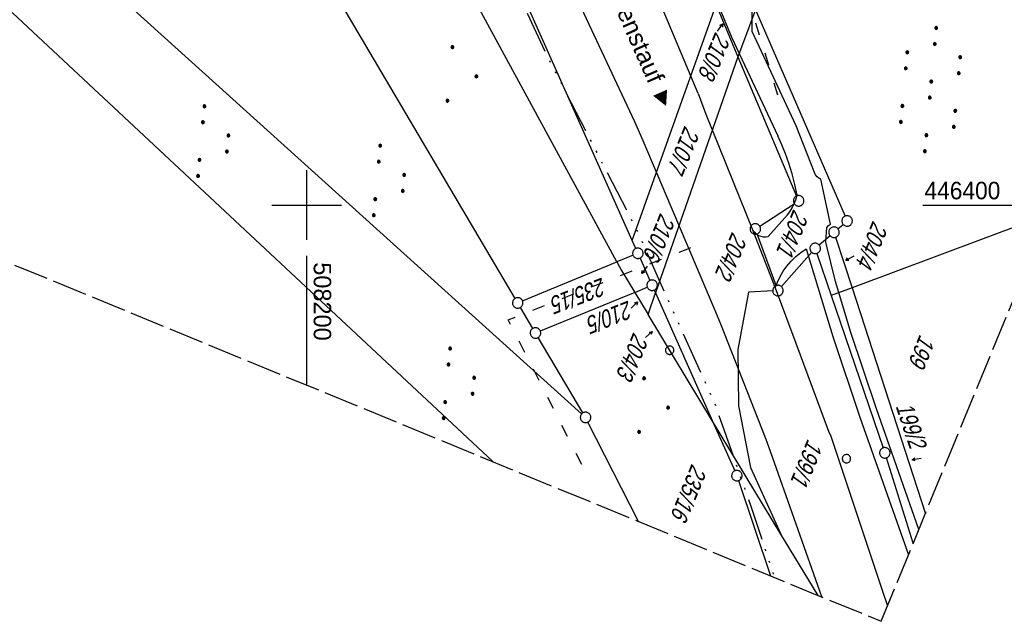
# Model space of a CAD drawing. Extents: x 507875 to 508634, y 446340 to 447363.
# Tile 18 of 71: x 508159 to 508300, y 446340 to 446427. Entities that reach past the tile are written whole.
import ezdxf

# ---------------------------------------------------------------- set-up
doc = ezdxf.new("R2010")
doc.units = 0
doc.header["$LTSCALE"] = 10
doc.header["$MEASUREMENT"] = 0
for name, pattern in [('ACAD_ISO03W100', [30, 12, -18]), ('ACAD_ISO14W100', [25.5, 12, -3, 0.5, -3, 0.5, -3, 0.5, -3]), ('LT00', [0]), ('LT14', [0.6, 0.5, -0.1])]:
    doc.linetypes.add(name, pattern=pattern)
doc.layers.get('0').update_dxf_attribs({"linetype": 'LT00'})
doc.layers.add('-BLATT_127-RAND', color=7, linetype='LT14', plot=False)
for name, color, linetype in [('DFK_FLUR_NR', 250, 'LT00'), ('DFK_FLURNR_PFEIL', 250, 'LT00'), ('DFK_GZPKT', 250, 'LT00'), ('DFK_KATASTER', 250, 'LT00'), ('DFK_NUTZUNG', 250, 'LT00'), ('DFK_TOPO-ANL', 252, 'LT00'), ('DFK_VERMPKT', 252, 'LT00'), ('ORTSRICHTUNG', 7, 'Continuous'), ('TELEKOM', 210, 'ACAD_ISO14W100'), ('V127_RASTER', 250, 'LT00'), ('WASSERLTG', 130, 'ACAD_ISO03W100')]:
    doc.layers.add(name, color=color, linetype=linetype)
doc.styles.add('Beschrift', font='ARIAL.TTF')
doc.styles.get("Standard").update_dxf_attribs({"font": 'ARIAL.TTF'})

# ---------------------------------------------------------------- blocks, each defined once
blk = doc.blocks.new('SYMB7060')
at = {"color": 0, "linetype": 'ByBlock'}
for p, q in [((-0.26, 0), (0, 0)), ((-0.08, 0.045), (0, 0)), ((0, 0), (-0.08, -0.045))]:
    blk.add_line(p, q, dxfattribs=at)
blk = doc.blocks.new('SYMB7010')
at = {"color": 0, "linetype": 'ByBlock'}
for points in [[(-0.031408, 0.499213), (-0.093728, 0.49134), (-0.15457, 0.475719), (-0.212975, 0.452595), (-0.268021, 0.422333), (-0.31884, 0.385411), (-0.36463, 0.342411), (-0.40467, 0.29401), (-0.438329, 0.240973), (-0.465074, 0.184136), (-0.484486, 0.124395), (-0.496256, 0.062692), (-0.5002, 0)], [(-0.5002, 0), (-0.496256, -0.062692), (-0.484486, -0.124395), (-0.465075, -0.184136), (-0.438329, -0.240973), (-0.404671, -0.29401), (-0.36463, -0.342411), (-0.31884, -0.385411), (-0.268021, -0.422333), (-0.212975, -0.452595), (-0.154571, -0.475719), (-0.093728, -0.49134), (-0.031408, -0.499213), (0.031408, -0.499213)], [(0.5002, 0), (0.496256, 0.062692), (0.484485, 0.124395), (0.465074, 0.184136), (0.438329, 0.240973), (0.40467, 0.29401), (0.36463, 0.342411), (0.31884, 0.385411), (0.268021, 0.422333), (0.212975, 0.452595), (0.15457, 0.475719), (0.093728, 0.49134), (0.031408, 0.499213), (-0.031408, 0.499213)], [(0.031408, -0.499213), (0.093728, -0.491341), (0.15457, -0.475719), (0.212975, -0.452595), (0.268021, -0.422333), (0.31884, -0.385411), (0.36463, -0.342411), (0.404671, -0.294011), (0.438329, -0.240974), (0.465075, -0.184136), (0.484486, -0.124395), (0.496256, -0.062692), (0.500201, 0)]]:
    blk.add_lwpolyline(points, dxfattribs=at)
blk = doc.blocks.new('SYMB7110')
at = {"color": 0, "linetype": 'ByBlock'}
for p, q in [((-0.515, 0.392919), (-0.515, 0.367081)), ((-0.51, 0.362895), (-0.51, 0.397105)), ((-0.505, 0.399164), (-0.505, 0.360836)), ((-0.5, 0.360204), (-0.5, 0.399796)), ((-0.495, 0.399164), (-0.495, 0.360836)), ((-0.49, 0.362895), (-0.49, 0.397105)), ((-0.485, 0.392919), (-0.485, 0.367081)), ((-0.48, 0.379874), (-0.48, 0.380145)), ((-0.285, 0.392919), (-0.285, 0.367081)), ((-0.28, 0.362895), (-0.28, 0.397105)), ((-0.275, 0.399164), (-0.275, 0.360836)), ((-0.27, 0.360204), (-0.27, 0.399796)), ((-0.265, 0.399164), (-0.265, 0.360836)), ((-0.26, 0.362895), (-0.26, 0.397105)), ((-0.255, 0.392919), (-0.255, 0.367081)), ((-0.25, 0.379874), (-0.25, 0.380146)), ((0.255, 0.392919), (0.255, 0.367081)), ((0.26, 0.362895), (0.26, 0.397105)), ((0.265, 0.399164), (0.265, 0.360836)), ((0.27, 0.360204), (0.27, 0.399796)), ((0.275, 0.399164), (0.275, 0.360836)), ((0.28, 0.362895), (0.28, 0.397105)), ((0.285, 0.392919), (0.285, 0.367081)), ((0.29, 0.379874), (0.29, 0.380145)), ((0.485, 0.392919), (0.485, 0.367081)), ((0.49, 0.362895), (0.49, 0.397105)), ((0.495, 0.399164), (0.495, 0.360836)), ((0.5, 0.360204), (0.5, 0.399796)), ((0.505, 0.399164), (0.505, 0.360836)), ((0.51, 0.362895), (0.51, 0.397105)), ((0.515, 0.392919), (0.515, 0.367081)), ((0.52, 0.379874), (0.52, 0.380146)), ((-0.9, 0.012919), (-0.9, -0.012919)), ((-0.895, -0.017106), (-0.895, 0.017105)), ((-0.89, 0.019164), (-0.89, -0.019164)), ((-0.885, -0.019797), (-0.885, 0.019796)), ((-0.88, 0.019164), (-0.88, -0.019164)), ((-0.875, -0.017106), (-0.875, 0.017105)), ((-0.87, 0.012919), (-0.87, -0.012919)), ((-0.865, -0.000126), (-0.865, 0.000145)), ((-0.67, 0.012919), (-0.67, -0.012919)), ((-0.665, -0.017106), (-0.665, 0.017105)), ((-0.66, 0.019164), (-0.66, -0.019164)), ((-0.655, -0.019797), (-0.655, 0.019796)), ((-0.65, 0.019164), (-0.65, -0.019164)), ((-0.645, -0.017106), (-0.645, 0.017105)), ((-0.64, 0.012919), (-0.64, -0.012919)), ((-0.635, -0.000126), (-0.635, 0.000145)), ((-0.13, 0.012919), (-0.13, -0.012919)), ((-0.125, -0.017105), (-0.125, 0.017105)), ((-0.12, 0.019164), (-0.12, -0.019164)), ((-0.115, -0.019796), (-0.115, 0.019796)), ((-0.11, 0.019164), (-0.11, -0.019164)), ((-0.105, -0.017105), (-0.105, 0.017105)), ((-0.1, 0.012919), (-0.1, -0.012919)), ((-0.095, -0.000126), (-0.095, 0.000146)), ((0.1, 0.012919), (0.1, -0.012919)), ((0.105, -0.017105), (0.105, 0.017105)), ((0.11, 0.019164), (0.11, -0.019164)), ((0.115, -0.019796), (0.115, 0.019796)), ((0.12, 0.019164), (0.12, -0.019164)), ((0.125, -0.017105), (0.125, 0.017105)), ((0.13, 0.012919), (0.13, -0.012919)), ((0.135, -0.000126), (0.135, 0.000146)), ((0.64, 0.012919), (0.64, -0.012919)), ((0.645, -0.017105), (0.645, 0.017105)), ((0.65, 0.019164), (0.65, -0.019164)), ((0.655, -0.019796), (0.655, 0.019796)), ((0.66, 0.019164), (0.66, -0.019164)), ((0.665, -0.017105), (0.665, 0.017105)), ((0.67, 0.012919), (0.67, -0.012919)), ((0.675, -0.000126), (0.675, 0.000146)), ((0.87, 0.012919), (0.87, -0.012919)), ((0.875, -0.017105), (0.875, 0.017105)), ((0.88, 0.019164), (0.88, -0.019164)), ((0.885, -0.019796), (0.885, 0.019796)), ((0.89, 0.019164), (0.89, -0.019164)), ((0.895, -0.017105), (0.895, 0.017105)), ((0.9, 0.012919), (0.9, -0.012919)), ((0.905, -0.000126), (0.905, 0.000146)), ((-0.515, -0.367081), (-0.515, -0.392919)), ((-0.51, -0.397105), (-0.51, -0.362895)), ((-0.505, -0.360836), (-0.505, -0.399164)), ((-0.5, -0.399796), (-0.5, -0.360204)), ((-0.495, -0.360836), (-0.495, -0.399164)), ((-0.49, -0.397106), (-0.49, -0.362895)), ((-0.485, -0.367081), (-0.485, -0.392919)), ((-0.48, -0.380126), (-0.48, -0.379855)), ((-0.285, -0.367081), (-0.285, -0.392919)), ((-0.28, -0.397105), (-0.28, -0.362895)), ((-0.275, -0.360836), (-0.275, -0.399164)), ((-0.27, -0.399796), (-0.27, -0.360204)), ((-0.265, -0.360836), (-0.265, -0.399164)), ((-0.26, -0.397105), (-0.26, -0.362895)), ((-0.255, -0.367081), (-0.255, -0.392919)), ((-0.25, -0.380126), (-0.25, -0.379855)), ((0.255, -0.367081), (0.255, -0.392919)), ((0.26, -0.397105), (0.26, -0.362895)), ((0.265, -0.360836), (0.265, -0.399164)), ((0.27, -0.399796), (0.27, -0.360204)), ((0.275, -0.360836), (0.275, -0.399164)), ((0.28, -0.397105), (0.28, -0.362895)), ((0.285, -0.367081), (0.285, -0.392919)), ((0.29, -0.380126), (0.29, -0.379855)), ((0.485, -0.367081), (0.485, -0.392919)), ((0.49, -0.397105), (0.49, -0.362895)), ((0.495, -0.360836), (0.495, -0.399164)), ((0.5, -0.399796), (0.5, -0.360204)), ((0.505, -0.360836), (0.505, -0.399164)), ((0.51, -0.397105), (0.51, -0.362895)), ((0.515, -0.367081), (0.515, -0.392919)), ((0.52, -0.380126), (0.52, -0.379855))]:
    blk.add_line(p, q, dxfattribs=at)
for points in [[(-0.48, 0.38), (-0.481981, 0.388678), (-0.48753, 0.395637), (-0.49555, 0.399499), (-0.50445, 0.399499), (-0.51247, 0.395637), (-0.518019, 0.388678), (-0.52, 0.38), (-0.518019, 0.371322), (-0.51247, 0.364363), (-0.50445, 0.360501), (-0.49555, 0.360501), (-0.48753, 0.364363), (-0.481981, 0.371322), (-0.48, 0.38)], [(-0.25, 0.38), (-0.251981, 0.388678), (-0.25753, 0.395637), (-0.26555, 0.399499), (-0.27445, 0.399499), (-0.28247, 0.395637), (-0.288019, 0.388678), (-0.29, 0.38), (-0.288019, 0.371322), (-0.28247, 0.364363), (-0.27445, 0.360501), (-0.26555, 0.360501), (-0.25753, 0.364363), (-0.251981, 0.371322), (-0.25, 0.38)], [(0.29, 0.38), (0.288019, 0.388678), (0.28247, 0.395637), (0.27445, 0.399499), (0.26555, 0.399499), (0.25753, 0.395637), (0.251981, 0.388678), (0.25, 0.38), (0.251981, 0.371322), (0.25753, 0.364363), (0.26555, 0.360501), (0.27445, 0.360501), (0.28247, 0.364363), (0.288019, 0.371322), (0.29, 0.38)], [(0.52, 0.38), (0.518019, 0.388678), (0.51247, 0.395637), (0.50445, 0.399499), (0.495549, 0.399499), (0.48753, 0.395637), (0.481981, 0.388678), (0.48, 0.38), (0.481981, 0.371322), (0.48753, 0.364363), (0.495549, 0.360501), (0.50445, 0.360501), (0.51247, 0.364363), (0.518019, 0.371322), (0.52, 0.38)], [(-0.865, 0), (-0.866981, 0.008678), (-0.87253, 0.015637), (-0.88055, 0.019498), (-0.88945, 0.019498), (-0.89747, 0.015637), (-0.903019, 0.008678), (-0.905, 0)], [(-0.905, 0), (-0.903019, -0.008678), (-0.89747, -0.015637), (-0.88945, -0.019499), (-0.88055, -0.019499), (-0.87253, -0.015637), (-0.866981, -0.008678), (-0.865, 0)], [(-0.635, 0), (-0.636981, 0.008678), (-0.64253, 0.015637), (-0.65055, 0.019498), (-0.65945, 0.019498), (-0.66747, 0.015637), (-0.673019, 0.008678), (-0.675, 0)], [(-0.675, 0), (-0.673019, -0.008678), (-0.66747, -0.015637), (-0.65945, -0.019499), (-0.65055, -0.019499), (-0.64253, -0.015637), (-0.636981, -0.008678), (-0.635, 0)], [(-0.095, 0), (-0.096981, 0.008678), (-0.10253, 0.015637), (-0.11055, 0.019499), (-0.11945, 0.019499), (-0.12747, 0.015637), (-0.133019, 0.008678), (-0.135, 0)], [(-0.135, 0), (-0.133019, -0.008678), (-0.12747, -0.015637), (-0.11945, -0.019499), (-0.11055, -0.019499), (-0.10253, -0.015637), (-0.096981, -0.008678), (-0.095, 0)], [(0.135, 0), (0.133019, 0.008678), (0.12747, 0.015637), (0.11945, 0.019499), (0.11055, 0.019499), (0.10253, 0.015637), (0.096981, 0.008678), (0.095, 0)], [(0.095, 0), (0.096981, -0.008678), (0.10253, -0.015637), (0.11055, -0.019499), (0.11945, -0.019499), (0.12747, -0.015637), (0.133019, -0.008678), (0.135, 0)], [(0.675, 0), (0.673019, 0.008678), (0.66747, 0.015637), (0.65945, 0.019499), (0.65055, 0.019499), (0.64253, 0.015637), (0.636981, 0.008678), (0.635, 0)], [(0.635, 0), (0.636981, -0.008678), (0.64253, -0.015637), (0.65055, -0.019499), (0.65945, -0.019499), (0.66747, -0.015637), (0.673019, -0.008678), (0.675, 0)], [(0.905, 0), (0.903019, 0.008678), (0.89747, 0.015637), (0.88945, 0.019499), (0.88055, 0.019499), (0.87253, 0.015637), (0.866981, 0.008678), (0.865, 0)], [(0.865, 0), (0.866981, -0.008678), (0.87253, -0.015637), (0.88055, -0.019499), (0.88945, -0.019499), (0.89747, -0.015637), (0.903019, -0.008678), (0.905, 0)], [(-0.48, -0.38), (-0.481981, -0.371322), (-0.48753, -0.364363), (-0.49555, -0.360501), (-0.50445, -0.360501), (-0.51247, -0.364363), (-0.518019, -0.371322), (-0.52, -0.38), (-0.518019, -0.388678), (-0.51247, -0.395637), (-0.50445, -0.399499), (-0.49555, -0.399499), (-0.48753, -0.395637), (-0.481981, -0.388678), (-0.48, -0.38)], [(-0.25, -0.38), (-0.251981, -0.371322), (-0.25753, -0.364363), (-0.26555, -0.360501), (-0.27445, -0.360501), (-0.28247, -0.364363), (-0.288019, -0.371322), (-0.29, -0.38), (-0.288019, -0.388678), (-0.28247, -0.395637), (-0.27445, -0.399499), (-0.26555, -0.399499), (-0.25753, -0.395637), (-0.251981, -0.388678), (-0.25, -0.38)], [(0.29, -0.38), (0.288019, -0.371322), (0.28247, -0.364363), (0.27445, -0.360501), (0.26555, -0.360501), (0.25753, -0.364363), (0.251981, -0.371322), (0.25, -0.38), (0.251981, -0.388678), (0.25753, -0.395637), (0.26555, -0.399499), (0.27445, -0.399499), (0.28247, -0.395637), (0.288019, -0.388678), (0.29, -0.38)], [(0.52, -0.38), (0.518019, -0.371322), (0.51247, -0.364363), (0.50445, -0.360501), (0.495549, -0.360501), (0.48753, -0.364363), (0.481981, -0.371322), (0.48, -0.38), (0.481981, -0.388678), (0.48753, -0.395637), (0.495549, -0.399499), (0.50445, -0.399499), (0.51247, -0.395637), (0.518019, -0.388678), (0.52, -0.38)]]:
    blk.add_lwpolyline(points, dxfattribs=at)
blk = doc.blocks.new('Ackerland3')
at = {"layer": 'DFK_NUTZUNG', "color": 0, "linetype": 'ByBlock'}
for p, q in [((-0.15, 2.66), (-0.15, 2.4)), ((-0.1, 2.36), (-0.1, 2.7)), ((-0.05, 2.72), (-0.05, 2.34)), ((0, 2.33), (0, 2.73)), ((0.05, 2.72), (0.05, 2.34)), ((0.1, 2.36), (0.1, 2.7)), ((0.15, 2.66), (0.15, 2.4)), ((0.2, 2.53), (0.2, 2.53)), ((-4, -1.14), (-4, -1.4)), ((-3.95, -1.44), (-3.95, -1.1)), ((-3.9, -1.07), (-3.9, -1.46)), ((-3.85, -1.46), (-3.85, -1.07)), ((-3.8, -1.07), (-3.8, -1.46)), ((-3.75, -1.44), (-3.75, -1.1)), ((-3.7, -1.14), (-3.7, -1.4)), ((-3.65, -1.27), (-3.65, -1.26)), ((3.7, -1.14), (3.7, -1.4)), ((3.75, -1.44), (3.75, -1.1)), ((3.8, -1.07), (3.8, -1.46)), ((3.85, -1.46), (3.85, -1.07)), ((3.9, -1.07), (3.9, -1.46)), ((3.95, -1.44), (3.95, -1.1)), ((4, -1.14), (4, -1.4)), ((4.05, -1.27), (4.05, -1.26))]:
    blk.add_line(p, q, dxfattribs=at)
for points in [[(0.2, 2.53), (0.18, 2.62), (0.12, 2.69), (0.04, 2.73), (-0.04, 2.73), (-0.12, 2.69), (-0.18, 2.62), (-0.2, 2.53), (-0.18, 2.45), (-0.12, 2.38), (-0.04, 2.34), (0.04, 2.34), (0.12, 2.38), (0.18, 2.45), (0.2, 2.53)], [(-3.65, -1.27), (-3.67, -1.18), (-3.73, -1.11), (-3.81, -1.07), (-3.89, -1.07), (-3.97, -1.11), (-4.03, -1.18), (-4.05, -1.27)], [(-4.05, -1.27), (-4.03, -1.35), (-3.97, -1.42), (-3.89, -1.46), (-3.81, -1.46), (-3.73, -1.42), (-3.67, -1.35), (-3.65, -1.27)], [(4.05, -1.27), (4.03, -1.18), (3.97, -1.11), (3.89, -1.07), (3.81, -1.07), (3.73, -1.11), (3.67, -1.18), (3.65, -1.27)], [(3.65, -1.27), (3.67, -1.35), (3.73, -1.42), (3.81, -1.46), (3.89, -1.46), (3.97, -1.42), (4.03, -1.35), (4.05, -1.27)]]:
    blk.add_lwpolyline(points, dxfattribs=at)
blk = doc.blocks.new('SYMB7111')
at = {"color": 0, "linetype": 'ByBlock'}
for p, q in [((-0.13, 0.202919), (-0.13, 0.177081)), ((-0.125, 0.172895), (-0.125, 0.207105)), ((-0.12, 0.209164), (-0.12, 0.170836)), ((-0.115, 0.170204), (-0.115, 0.209796)), ((-0.11, 0.209164), (-0.11, 0.170836)), ((-0.105, 0.172895), (-0.105, 0.207105)), ((-0.1, 0.202919), (-0.1, 0.177081)), ((-0.095, 0.189874), (-0.095, 0.190146)), ((0.1, 0.202919), (0.1, 0.177081)), ((0.105, 0.172895), (0.105, 0.207105)), ((0.11, 0.209164), (0.11, 0.170836)), ((0.115, 0.170204), (0.115, 0.209796)), ((0.12, 0.209164), (0.12, 0.170836)), ((0.125, 0.172895), (0.125, 0.207105)), ((0.13, 0.202919), (0.13, 0.177081)), ((0.135, 0.189874), (0.135, 0.190146)), ((-0.515, -0.177081), (-0.515, -0.202919)), ((-0.51, -0.207105), (-0.51, -0.172895)), ((-0.505, -0.170836), (-0.505, -0.209164)), ((-0.5, -0.209796), (-0.5, -0.170204)), ((-0.495, -0.170836), (-0.495, -0.209164)), ((-0.49, -0.207105), (-0.49, -0.172895)), ((-0.485, -0.177081), (-0.485, -0.202919)), ((-0.48, -0.190126), (-0.48, -0.189854)), ((-0.285, -0.177081), (-0.285, -0.202919)), ((-0.28, -0.207105), (-0.28, -0.172895)), ((-0.275, -0.170836), (-0.275, -0.209164)), ((-0.27, -0.209796), (-0.27, -0.170204)), ((-0.265, -0.170836), (-0.265, -0.209164)), ((-0.26, -0.207105), (-0.26, -0.172895)), ((-0.255, -0.177081), (-0.255, -0.202919)), ((-0.25, -0.190126), (-0.25, -0.189854)), ((0.255, -0.177081), (0.255, -0.202919)), ((0.26, -0.207105), (0.26, -0.172895)), ((0.265, -0.170836), (0.265, -0.209164)), ((0.27, -0.209796), (0.27, -0.170204)), ((0.275, -0.170836), (0.275, -0.209164)), ((0.28, -0.207105), (0.28, -0.172895)), ((0.285, -0.177081), (0.285, -0.202919)), ((0.29, -0.190126), (0.29, -0.189854)), ((0.485, -0.177081), (0.485, -0.202919)), ((0.49, -0.207105), (0.49, -0.172895)), ((0.495, -0.170836), (0.495, -0.209164)), ((0.5, -0.209796), (0.5, -0.170204)), ((0.505, -0.170836), (0.505, -0.209164)), ((0.51, -0.207105), (0.51, -0.172895)), ((0.515, -0.177081), (0.515, -0.202919)), ((0.52, -0.190126), (0.52, -0.189854))]:
    blk.add_line(p, q, dxfattribs=at)
for points in [[(-0.095, 0.19), (-0.096981, 0.198678), (-0.10253, 0.205637), (-0.11055, 0.209499), (-0.11945, 0.209499), (-0.12747, 0.205637), (-0.133019, 0.198678), (-0.135, 0.19), (-0.133019, 0.181322), (-0.12747, 0.174363), (-0.11945, 0.170501), (-0.11055, 0.170501), (-0.10253, 0.174363), (-0.096981, 0.181322), (-0.095, 0.19)], [(0.135, 0.19), (0.133019, 0.198678), (0.12747, 0.205637), (0.11945, 0.209499), (0.11055, 0.209499), (0.10253, 0.205637), (0.096981, 0.198678), (0.095, 0.19), (0.096981, 0.181322), (0.10253, 0.174363), (0.11055, 0.170501), (0.11945, 0.170501), (0.12747, 0.174363), (0.133019, 0.181322), (0.135, 0.19)], [(-0.48, -0.19), (-0.481981, -0.181322), (-0.48753, -0.174363), (-0.49555, -0.170501), (-0.50445, -0.170501), (-0.51247, -0.174363), (-0.518019, -0.181322), (-0.52, -0.19), (-0.518019, -0.198678), (-0.51247, -0.205637), (-0.50445, -0.209499), (-0.49555, -0.209499), (-0.48753, -0.205637), (-0.481981, -0.198678), (-0.48, -0.19)], [(-0.25, -0.19), (-0.251981, -0.181322), (-0.25753, -0.174363), (-0.26555, -0.170501), (-0.27445, -0.170501), (-0.28247, -0.174363), (-0.288019, -0.181322), (-0.29, -0.19), (-0.288019, -0.198678), (-0.28247, -0.205637), (-0.27445, -0.209499), (-0.26555, -0.209499), (-0.25753, -0.205637), (-0.251981, -0.198678), (-0.25, -0.19)], [(0.29, -0.19), (0.288019, -0.181322), (0.28247, -0.174363), (0.27445, -0.170501), (0.26555, -0.170501), (0.25753, -0.174363), (0.251981, -0.181322), (0.25, -0.19), (0.251981, -0.198678), (0.25753, -0.205637), (0.26555, -0.209499), (0.27445, -0.209499), (0.28247, -0.205637), (0.288019, -0.198678), (0.29, -0.19)], [(0.52, -0.19), (0.518019, -0.181322), (0.51247, -0.174363), (0.50445, -0.170501), (0.49555, -0.170501), (0.48753, -0.174363), (0.481981, -0.181322), (0.48, -0.19), (0.481981, -0.198678), (0.48753, -0.205637), (0.49555, -0.209499), (0.50445, -0.209499), (0.51247, -0.205637), (0.518019, -0.198678), (0.52, -0.19)]]:
    blk.add_lwpolyline(points, dxfattribs=at)

msp = doc.modelspace()

# ---------------------------------------------------------------- linework, layer by layer
at = {"layer": '-BLATT_127-RAND'}
msp.add_lwpolyline([(508226.91, 447363.29), (507875.2, 446507.77), (508282.15, 446340.47), (508633.86, 447195.99), (508226.91, 447363.29)], dxfattribs=at)
at = {"layer": 'DFK_KATASTER'}
for p, q in [((508244.36, 446391.86), (508206.36, 446461.82)), ((508246.56, 446394.91), (508226.12, 446440.83)), ((508164.17, 446437.99), (508239.32, 446370.13)), ((508229.8, 446386.64), (508200.6, 446436.14)), ((508226.61, 446363.3), (508151.78, 446433.28)), ((508246.56, 446394.91), (508258.54, 446428.61)), ((508258.54, 446428.61), (508261.67, 446421.2)), ((508264.2, 446427.92), (508261.67, 446421.2)), ((508264.2, 446427.92), (508276.99, 446398.41)), ((508261.67, 446421.2), (508249.89, 446387.42)), ((508261.67, 446421.2), (508270.07, 446401.29)), ((508264.79, 446396.99), (508269.73, 446400.19)), ((508306.07, 446398.65), (508277.99, 446388.15)), ((508275.98, 446396.6), (508276.72, 446397.23)), ((508267.13, 446388.47), (508264.42, 446395.88)), ((508273.29, 446394.29), (508274.84, 446395.62)), ((508275.64, 446395.4), (508277.99, 446388.15)), ((508247.06, 446393.78), (508246.56, 446394.91)), ((508246.67, 446392.81), (508244.36, 446391.86)), ((508272.22, 446393.24), (508267.89, 446388.33)), ((508272.96, 446393.09), (508275.02, 446387.04)), ((508230.87, 446386.28), (508244.36, 446391.86)), ((508244.36, 446391.86), (508245.03, 446390.62)), ((508247.67, 446392.41), (508249.09, 446389.22)), ((508245.03, 446390.62), (508246.91, 446387.51)), ((508246.91, 446387.51), (508233.41, 446381.98)), ((508246.91, 446387.51), (508248.71, 446388.25)), ((508246.91, 446387.51), (508248.82, 446384.35)), ((508248.82, 446384.35), (508249.89, 446387.42)), ((508249.7, 446387.84), (508249.89, 446387.42)), ((508249.89, 446387.42), (508258.04, 446369.11)), ((508263.19, 446387.55), (508261.67, 446379.35)), ((508266.64, 446387.73), (508263.19, 446387.55)), ((508277.99, 446388.15), (508275.02, 446387.04)), ((508275.02, 446387.04), (508282.44, 446365.27)), ((508277.99, 446388.15), (508288.48, 446355.85)), ((508232.34, 446382.34), (508230.56, 446385.35)), ((508258.04, 446369.11), (508248.82, 446384.35)), ((508239.5, 446370.27), (508233.1, 446381.05)), ((508261.67, 446379.35), (508261.74, 446371.29)), ((508261.74, 446371.29), (508263.48, 446362.45)), ((508247.44, 446354.74), (508240.22, 446368.96)), ((508267.83, 446352.94), (508258.04, 446369.11)), ((508258.04, 446369.11), (508261.22, 446361.98)), ((508286.75, 446351.65), (508282.91, 446363.84)), ((508263.48, 446362.45), (508267.83, 446352.94)), ((508261.76, 446360.59), (508266.33, 446346.97)), ((508273.14, 446344.17), (508267.83, 446352.94))]:
    msp.add_line(p, q, dxfattribs=at)
at = {"layer": 'DFK_TOPO-ANL'}
for p, q in [((508255.97, 446415.95), (508242.56, 446448.09)), ((508246.95, 446411.88), (508232.7, 446442.24)), ((508256.89, 446433.38), (508260.79, 446423.93)), ((508263.73, 446424.84), (508263.71, 446432.72)), ((508260.79, 446423.93), (508267.39, 446409.89)), ((508270.02, 446411.32), (508263.73, 446424.84)), ((508255.97, 446415.95), (508257.1, 446412.98)), ((508257.1, 446412.98), (508263.81, 446396.38)), ((508248.13, 446409.2), (508246.95, 446411.88)), ((508272.63, 446404.67), (508270.02, 446411.32)), ((508258.28, 446385.25), (508248.13, 446409.2)), ((508274.92, 446397.26), (508273.53, 446403.72)), ((508266.01, 446395.51), (508268.75, 446398.59)), ((508268.75, 446398.59), (508269.09, 446399.03)), ((508274.23, 446394.7), (508274.39, 446396.81)), ((508263.81, 446396.38), (508267, 446388.15)), ((508274.27, 446394.49), (508274.23, 446394.7)), ((508275.62, 446389.08), (508274.27, 446394.49)), ((508271.44, 446393.74), (508275.25, 446381.19)), ((508277.83, 446381.76), (508275.62, 446389.08)), ((508267, 446388.15), (508269.95, 446380.24)), ((508259.25, 446382.96), (508258.28, 446385.25)), ((508265.71, 446366.47), (508259.25, 446382.96)), ((508281.47, 446370.84), (508277.83, 446381.76)), ((508269.95, 446380.24), (508274.64, 446367.67)), ((508275.25, 446381.19), (508279.1, 446369.65)), ((508287.55, 446353.6), (508281.47, 446370.84)), ((508279.1, 446369.65), (508286.06, 446349.98)), ((508274.64, 446367.67), (508274.96, 446366.93)), ((508266.32, 446364.75), (508265.71, 446366.47)), ((508274.96, 446366.93), (508282.36, 446344.79)), ((508273.69, 446343.95), (508266.32, 446364.75)), ((508282.36, 446344.79), (508283.06, 446342.68))]:
    msp.add_line(p, q, dxfattribs=at)
for points in [[(508268.95, 446405.98), (508268.48, 446407.3), (508267.96, 446408.61), (508267.39, 446409.89)], [(508270.13, 446401.39), (508269.81, 446402.94), (508269.41, 446404.47), (508268.95, 446405.98)], [(508272.99, 446404.02), (508272.76, 446404.32), (508272.63, 446404.67)], [(508273.53, 446403.72), (508273.24, 446403.83), (508272.99, 446404.02)], [(508269.09, 446399.03), (508269.44, 446399.58), (508269.73, 446400.16), (508269.96, 446400.76), (508270.13, 446401.39)], [(508274.39, 446396.81), (508274.63, 446397.06), (508274.92, 446397.26)], [(508263.81, 446396.38), (508264.03, 446396.1), (508264.3, 446395.85), (508264.61, 446395.66), (508264.94, 446395.53)], [(508264.94, 446395.53), (508265.29, 446395.46), (508265.65, 446395.45), (508266.01, 446395.51)], [(508268.67, 446391.27), (508269.28, 446391.98), (508269.94, 446392.63), (508270.67, 446393.22), (508271.44, 446393.74)], [(508267, 446388.15), (508267.32, 446388.98), (508267.7, 446389.78), (508268.15, 446390.54), (508268.67, 446391.27)]]:
    msp.add_lwpolyline(points, dxfattribs=at)
at = {"layer": 'TELEKOM', "ltscale": 0.05, "flags": 128}
msp.add_lwpolyline([(508474.98, 447165.55), (508473.17, 447165.08), (508474.67, 447159.36), (508464.67, 447154.33), (508456.66, 447151.28), (508453.54, 447150.41), (508444.6, 447148.8), (508441.98, 447149), (508439.15, 447149.48), (508437.85, 447150.28), (508435.95, 447153.68), (508433.95, 447160.48), (508432.25, 447163.98), (508431.95, 447165.28), (508432.55, 447176.79), (508431.94, 447177.76), (508416.74, 447181.79), (508378.63, 447181.39), (508374.69, 447166.96), (508370.19, 447168.14), (508366.26, 447168.54), (508362.18, 447169.98), (508358.41, 447171.66), (508347.84, 447167.26), (508337.4, 447169.98), (508328.41, 447171.94), (508322.64, 447172.54), (508316.29, 447172.94), (508310.43, 447172.33), (508294.91, 447170.29), (508285.32, 447168.64), (508276.49, 447167.2), (508271.84, 447166.86), (508264.54, 447167.81), (508253.34, 447170.85), (508250.23, 447179.49), (508234.73, 447192.34), (508230.98, 447195.53), (508227.16, 447198.13), (508210.97, 447203.51), (508203.35, 447206.26), (508189.32, 447199.88), (508186.18, 447190.41), (508183.81, 447181.72), (508180.25, 447166.86), (508182.04, 447154.93), (508172.71, 447111.81), (508163.22, 447073.34), (508154.78, 447034.67), (508153.03, 446995.56), (508154.9, 446955.58), (508158.1, 446912.01), (508138.04, 446875.46), (508116.29, 446837.96), (508103.88, 446802.93), (508083.74, 446761.26), (508071.73, 446745.95), (508067.47, 446734.79), (508063.4, 446727.28), (508059.46, 446719.32), (508062.26, 446713.44), (508069.98, 446704.89), (508081.48, 446692.27), (508095.24, 446677.23), (508103.8, 446669.38), (508122.04, 446644.24), (508132, 446636.81), (508105.77, 446613.37), (508119.82, 446594.08), (508150.12, 446555.82), (508154.75, 446559.46), (508167.77, 446536.94), (508183.18, 446511.57), (508186.81, 446510.85), (508218.93, 446451.46), (508225.82, 446439.69), (508234.16, 446421.75), (508247.22, 446396.38), (508258.48, 446371.28), (508263.55, 446356.79), (508266.89, 446346.74)], dxfattribs=at)
at = {"layer": 'V127_RASTER'}
for p, q in [((508200, 446395), (508200, 446405)), ((508195, 446400), (508205, 446400)), ((508195, 446400), (508205, 446400)), ((508288.13, 446400), (508306.63, 446400)), ((508200, 446374.24), (508200, 446392.74))]:
    msp.add_line(p, q, dxfattribs=at)
at = {"layer": 'WASSERLTG', "ltscale": 0.015, "flags": 128}
for points in [[(508267.37, 446415.69), (508249.41, 446475.23), (508326.82, 446564.21), (508399.73, 446784.78), (508528.47, 447013.64), (508571.1, 447090.25), (508585.58, 447100.54)], [(508239.36, 446362.87), (508228.83, 446383.57), (508254.03, 446393.56), (508256.08, 446394.4)]]:
    msp.add_lwpolyline(points, dxfattribs=at)

# ---------------------------------------------------------------- block references
at = {"layer": 'DFK_FLURNR_PFEIL', "xscale": 5, "yscale": 5, "zscale": 5}
for p, rotation in [((508259.52, 446425.9), 53.12859999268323), ((508277.09, 446392.09), 207.0426000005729), ((508247.93, 446390.2), 233.1285999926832), ((508247.32, 446386.14), 44.29003000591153), ((508249.43, 446381.91), 42.27559001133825), ((508286.59, 446363.57), 188.2531600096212)]:
    msp.add_blockref('SYMB7060', p, dxfattribs=dict(at, rotation=rotation))
at = {"layer": 'DFK_GZPKT', "xscale": 1.500000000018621, "yscale": 1.5, "zscale": 1.5, "rotation": 264.7377099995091}
for p in [(508270.36, 446400.6), (508277.29, 446397.72), (508264.16, 446396.58), (508275.41, 446396.11), (508247.36, 446393.1), (508272.72, 446393.8), (508249.4, 446388.53), (508267.39, 446387.77), (508230.18, 446386), (508232.72, 446381.7), (508239.88, 446369.63), (508282.68, 446364.56), (508261.52, 446361.3)]:
    msp.add_blockref('SYMB7010', p, dxfattribs=at)
at = {"layer": 'DFK_NUTZUNG', "xscale": 9.999999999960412, "yscale": 10, "zscale": 10, "rotation": 264.7377000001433}
for name, p in [('SYMB7110', (508289.22, 446416.51)), ('SYMB7111', (508186.81, 446408.97)), ('SYMB7111', (508211.95, 446403.34)), ('SYMB7111', (508221.94, 446374.33))]:
    msp.add_blockref(name, p, dxfattribs=at)
at = {"layer": 'DFK_NUTZUNG', "rotation": 264.7376999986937}
for p in [(508221.74, 446418.64), (508249.15, 446371.27)]:
    msp.add_blockref('Ackerland3', p, dxfattribs=at)
at = {"layer": 'DFK_VERMPKT', "xscale": 1.200000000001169, "yscale": 1.200000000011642, "zscale": 1.2, "rotation": 264.7377100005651}
for p in [(508251.91, 446379.24), (508277.19, 446363.72)]:
    msp.add_blockref('SYMB7010', p, dxfattribs=at)

# ---------------------------------------------------------------- texts
at = {"layer": 'DFK_FLUR_NR', "oblique": 13.754, "width": 0.75}
for s, rotation, p in [('210/8', 247.6521, (508258.45, 446424.87)), ('210/7', 247.6521, (508254.07, 446411.45)), ('210/6', 247.6521, (508250.58, 446398.97)), ('204/1', 247.6521, (508269.62, 446399.5)), ('204/4', 247.6521, (508280.98, 446397.87)), ('204/2', 247.6521, (508260.84, 446396.27)), ('235/15', 200.8539, (508242.29, 446389.67)), ('210/5', 201.6155, (508246.07, 446386.39)), ('204/3', 247.6521, (508246.73, 446381.9)), ('199', 247.6521, (508287.71, 446381.62)), ('199/2', -71.6826, (508284.2, 446371.25)), ('199/1', 247.6521, (508271.67, 446366.66)), ('235/16', 247.6521, (508255.08, 446363.1))]:
    msp.add_text(s, height=2.5, rotation=rotation, dxfattribs=at).set_placement(p)
at = {"layer": 'ORTSRICHTUNG', "insert": (508245.52, 446423), "char_height": 2.5, "attachment_point": 8, "rotation": 293.8763, "style": 'Beschrift'}
msp.add_mtext('Regenstauf ►', dxfattribs=at)
at = {"layer": 'V127_RASTER'}
for s, rotation, width, p in [(' 446400', 0.0016, 0.931, (508287.45, 446400.82)), (' 508200', -89.9984, 0.962, (508201, 446392.74))]:
    msp.add_text(s, height=2.5, rotation=rotation, dxfattribs=dict(at, width=width)).set_placement(p)

doc.saveas('drawing.dxf')
